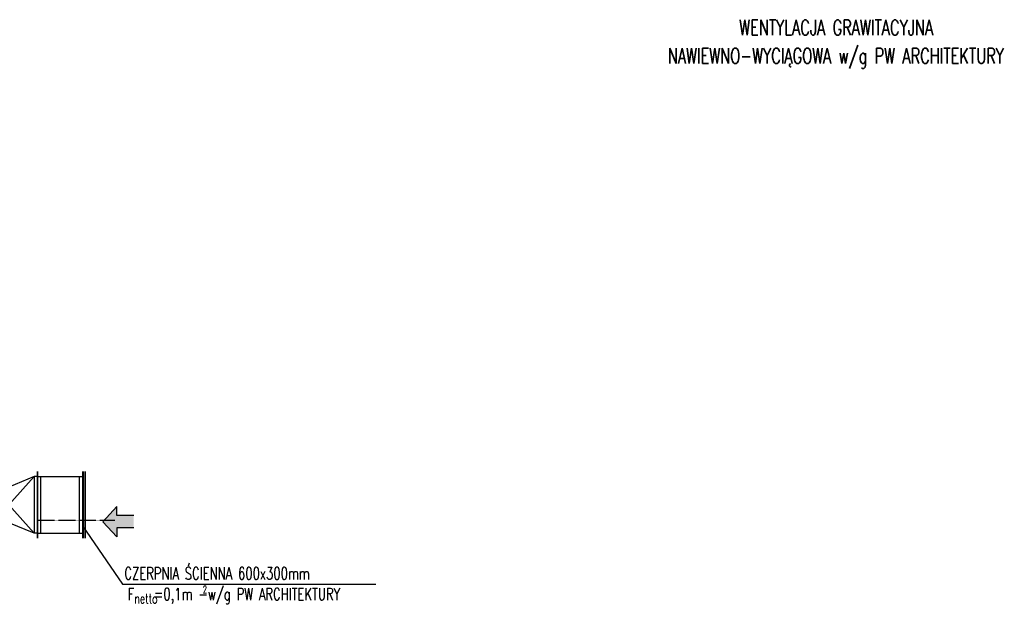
# Model space of a CAD drawing. Extents: x -7228 to 74941, y -112898 to 85621.
# Tile 196 of 256: x 23788 to 24660, y 34472 to 34990. Entities that reach past the tile are written whole.
import ezdxf

# ---------------------------------------------------------------- set-up
doc = ezdxf.new("R2010")
doc.units = 0
doc.linetypes.add('DASHDOT', pattern=[1, 0.5, -0.25, 0, -0.25])
doc.layers.get('0').update_dxf_attribs({"color": 101, "linetype": 'CONTINUOUS'})
for name, color, linetype in [('E35', 6, 'CONTINUOUS'), ('FLUID-N.7A', 7, 'CONTINUOUS'), ('Ins-went', 141, 'CONTINUOUS'), ('m-went-nawiew', 152, 'CONTINUOUS'), ('m-went-odnośniki', 255, 'CONTINUOUS'), ('m-went-opis', 86, 'CONTINUOUS')]:
    doc.layers.add(name, color=color, linetype=linetype)
doc.styles.add('tab-bud$0$ROMANS', font='romans', dxfattribs={"width": 0.7})

# ---------------------------------------------------------------- blocks, each defined once
blk = doc.blocks.new('*U6428')
at = {"color": 5, "linetype": 'Continuous', "lineweight": -2}
for p, q in [((-157.5, -295), (-157.5, 295)), ((157.5, 158), (157.5, -157))]:
    blk.add_line(p, q, dxfattribs=at)
at = {"color": 0, "linetype": 'ByBlock', "lineweight": -2}
for p, q in [((-157.5, 250), (-127.5, 250)), ((-127.5, 250), (97.5, 158)), ((97.5, 158), (157.5, 158)), ((-127.5, -250), (97.5, -157)), ((97.5, -157), (157.5, -157)), ((-157.5, -250), (-127.5, -250))]:
    blk.add_line(p, q, dxfattribs=at)
at = {"color": 4, "linetype": 'Continuous'}
for p, q in [((-127.5, -250), (-127.5, 250)), ((-127.5, 250), (97.5, 0.5)), ((97.5, 158), (97.5, -157)), ((-127.5, -250), (97.5, 0.5))]:
    blk.add_line(p, q, dxfattribs=at)
blk = doc.blocks.new('*U6429')
at = {"color": 5, "linetype": 'Continuous', "lineweight": -2}
for p, q in [((-199, -295), (-199, 295)), ((199, 295), (199, -295))]:
    blk.add_line(p, q, dxfattribs=at)
at = {"color": 0, "linetype": 'ByBlock', "lineweight": -2}
for p, q in [((-199, 250), (199, 250)), ((-199, -250), (199, -250))]:
    blk.add_line(p, q, dxfattribs=at)
at = {"color": 4, "linetype": 'Continuous'}
for p, q in [((-169, -250), (-169, 250)), ((169, 250), (169, -250))]:
    blk.add_line(p, q, dxfattribs=at)
blk = doc.blocks.new('*U6430')
at = {"color": 4, "linetype": 'Continuous'}
blk.add_line((-295, 25), (295, 25), dxfattribs=at)
at = {"color": 0, "linetype": 'ByBlock', "lineweight": -2}
for p, q in [((-295, 10), (295, 10)), ((-250, 0), (-250, 10)), ((250, 0), (250, 10))]:
    blk.add_line(p, q, dxfattribs=at)
blk = doc.blocks.new('A$C57440DA0')
at = {"layer": 'm-went-nawiew'}
blk.add_hatch(color=256, dxfattribs=at).paths.add_polyline_path([(5640.4, -5176.77), (5640.4, -5166.09), (5625.28, -5166.09), (5625.28, -5158.07), (5612.82, -5171.43), (5625.28, -5184.79), (5625.28, -5176.77)])
at = {"layer": 'Ins-went', "linetype": 'DASHDOT', "ltscale": 0.5}
blk.add_lwpolyline([(5555, -5170), (5623.48, -5170)], dxfattribs=at)
at = {"layer": 'm-went-nawiew'}
for p, q in [((5625.28, -5158.07), (5612.82, -5171.43)), ((5625.28, -5166.09), (5625.28, -5158.07)), ((5640.4, -5166.09), (5625.28, -5166.09)), ((5625.28, -5184.79), (5612.82, -5171.43)), ((5640.4, -5176.77), (5625.28, -5176.77)), ((5625.28, -5176.77), (5625.28, -5184.79))]:
    blk.add_line(p, q, dxfattribs=at)
at = {"layer": 'm-went-odnośniki'}
for p, q in [((5595, -5175), (5630.27, -5226.78)), ((5630.27, -5226.78), (5854.69, -5226.78))]:
    blk.add_line(p, q, dxfattribs=at)
at = {"layer": 'FLUID-N.7A', "color": 5, "linetype": 'Continuous', "yscale": 0.09999999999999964, "zscale": 0.1}
for name, p, xscale, rotation in [('*U6428', (5539.4, -5156.53), 0.1, 179.9999999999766), ('*U6429', (5575.05, -5156.53), 0.1, 359.9999999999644), ('*U6430', (5594.95, -5156.53), 0.09999999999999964, 269.9999999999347)]:
    blk.add_blockref(name, p, dxfattribs=dict(at, xscale=xscale, rotation=rotation))
at = {"layer": 'm-went-opis', "style": 'tab-bud$0$ROMANS', "width": 0.7}
for s, height, p in [('WENTYLACJA GRAWITACYJNA', 13.4465, (6176.58, -4740.58)), ('NAWIEWNO-WYCIĄGOWA w/g PW ARCHITEKTURY', 13.4465, (6113.35, -4765.6)), ('CZERPNIA ŚCIENNA 600x300mm', 10.7572, (5631.97, -5222.6)), ('F   =0,1m -w/g PW ARCHITEKTURY', 10.7572, (5635.02, -5240.91)), ('2', 6.45, (5701.41, -5234.65)), ('netto', 8.606, (5640.85, -5243.81))]:
    blk.add_text(s, height=height, rotation=0, dxfattribs=at).set_placement(p)

msp = doc.modelspace()

# ---------------------------------------------------------------- block references
at = {"layer": 'E35'}
msp.add_blockref('A$C57440DA0', (18248.5, 39716.472), dxfattribs=at)

doc.saveas('drawing.dxf')
